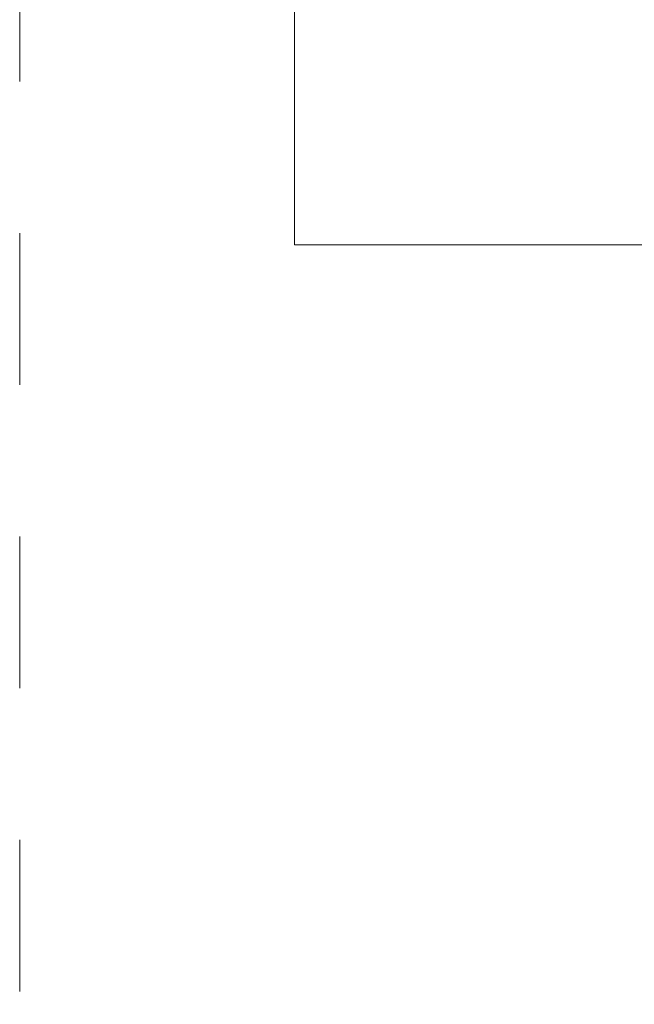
# Model space of a CAD drawing. Header units: millimetres. Extents: x 37142 to 69399, y 2700 to 29257.
# Tile 71 of 85: x 63940 to 64548, y 23695 to 24669. Entities that reach past the tile are written whole.
import ezdxf

# ---------------------------------------------------------------- set-up
doc = ezdxf.new("R2010")
doc.units = ezdxf.units.MM
doc.linetypes.add('ADSK_Скрыто', pattern=[300, 150, -150])
doc.layers.add('G-____-____-SYMB', color=111, linetype='ADSK_Скрыто', lineweight=20)
doc.layers.add('M-EQPM-___-IDEN', color=50, linetype='Continuous', lineweight=20)

# ---------------------------------------------------------------- blocks, each defined once
blk = doc.blocks.new('ADSK_M_Оборудование_Отопительный прибор - ADSK_Марка _ ADSK_Тепловая мощность_20-1650517-3D Отопление Right')
at = {"layer": 'M-EQPM-___-IDEN'}
blk.add_line((-14061.44, 18053.77), (-13061.44, 18053.77), dxfattribs=at)

msp = doc.modelspace()

# ---------------------------------------------------------------- linework, layer by layer
at = {"layer": 'G-____-____-SYMB'}
msp.add_line((63940.33, 29257.47), (63940.33, 16945.69), dxfattribs=at)
at = {"layer": 'M-EQPM-___-IDEN'}
for p, q in [((64212.15, 24875.3), (64212.15, 24445.91)), ((64212.15, 24445.91), (64492.57, 24445.91))]:
    msp.add_line(p, q, dxfattribs=at)

# ---------------------------------------------------------------- block references
msp.add_blockref('ADSK_M_Оборудование_Отопительный прибор - ADSK_Марка _ ADSK_Тепловая мощность_20-1650517-3D Отопление Right', (78554.01, 6392.14), dxfattribs=at)

doc.saveas('drawing.dxf')
